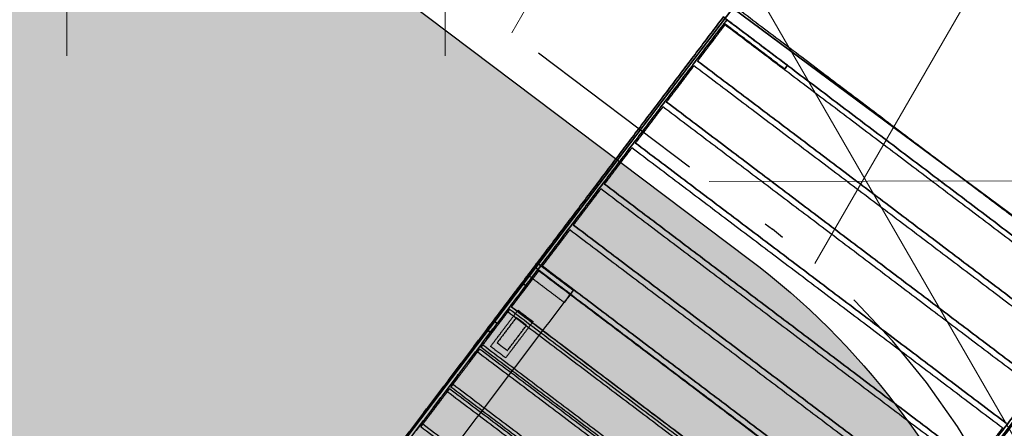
# Model space of a CAD drawing. Header units: metres. Extents: x 7415312 to 7415578, y 5538064 to 5538378.
# Tile 14 of 83: x 7415407.763 to 7415409.064, y 5538202.421 to 5538202.962. Entities that reach past the tile are written whole.
import ezdxf

# ---------------------------------------------------------------- set-up
doc = ezdxf.new("R2010")
doc.units = ezdxf.units.M
doc.header["$MEASUREMENT"] = 0
doc.linetypes.add('DASHED2', pattern=[0.375, 0.25, -0.125])
doc.linetypes.add('mz1.0_0.5', pattern=[1.5, 1, -0.5])
for name, color, linetype, lineweight in [('_LL_CIENKA', 7, 'Continuous', 25), ('_LL_OBZEZE GRANITOWE', 30, 'DASHED2', 30), ('_LL_PRZERYWANA', 7, 'mz1.0_0.5', 18), ('LL_KRESKOWANIE', 253, 'Continuous', 0), ('SZKIC', 10, 'Continuous', 35), ('trawnik', 7, 'Continuous', 0)]:
    doc.layers.add(name, color=color, linetype=linetype, lineweight=lineweight)
doc.layers.add('_LL_MALA_ARCHITEKTURA', color=7, linetype='Continuous', lineweight=35, true_color=0x000000)
for name, color, linetype, true_color in [('LP3551$Vrstva 01', 7, 'Continuous', 0xffffff), ('LP3551$Vrstva 02', 7, 'Continuous', 0xe6ce81), ('LP3551$Vrstva 03', 7, 'Continuous', 0x393939)]:
    doc.layers.add(name, color=color, linetype=linetype, true_color=true_color)

# ---------------------------------------------------------------- blocks, each defined once
blk = doc.blocks.new('TU04')
at = {"color": 0, "linetype": 'Continuous', "lineweight": 13, "ltscale": 10}
for p, q in [((0, 0), (0, 7.5)), ((5, 0), (5, 7.5))]:
    blk.add_line(p, q, dxfattribs=at)
blk = doc.blocks.new('A$7E931D1516BA9')
at = {"layer": 'LP3551$Vrstva 01', "extrusion": (-1, 0, 0)}
for centre, radius, start, end in [((-460.7089405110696, -59.00000000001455, -624.0000000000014), 320.0000000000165, 90.0000000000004, 103.9999999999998), ((-460.7089405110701, -59.00000000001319, -624.0000000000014), 260.0000000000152, 90.0000000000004, 103.9999999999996), ((-448, 26.00000000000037, -570.0000000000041), 20.00000000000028, 270.0000000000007, 0), ((-448, 26.00000000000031, -630.0000000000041), 14.00000000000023, 270.0000000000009, 0)]:
    blk.add_arc(centre, radius, start, end, dxfattribs=at)
at = {"layer": 'LP3551$Vrstva 01', "extrusion": (1, 0, 0)}
for centre, radius, start, end in [((460.7089405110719, -58.99999999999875, 630.0000000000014), 320.0000000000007, 75.99999999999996, 90), ((460.7089405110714, -59.0000000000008, 630.0000000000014), 260.0000000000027, 76.00000000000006, 89.9999999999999), ((447.9999999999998, 26.00000000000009, 570.0000000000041), 14, 180, 270), ((448, 26.00000000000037, 630.0000000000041), 20.00000000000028, 180, 269.9999999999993)]:
    blk.add_arc(centre, radius, start, end, dxfattribs=at)
at = {"layer": 'LP3551$Vrstva 01'}
for points in [[(570.0000000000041, 1297.561018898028, 5.999999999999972), (570.0000000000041, 872.7805094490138, 6.000000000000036), (570.0000000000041, 447.9999999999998, 6.000000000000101)], [(570.0000000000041, 1297.561018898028, 11.99999999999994), (570.0000000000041, 872.7805094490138, 12.00000000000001), (570.0000000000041, 447.9999999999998, 12.00000000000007)], [(630.0000000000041, 447.9999999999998, 6.000000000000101), (630.0000000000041, 872.7805094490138, 6.000000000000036), (630.0000000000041, 1297.561018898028, 5.999999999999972)], [(630.0000000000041, 447.9999999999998, 12.00000000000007), (630.0000000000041, 872.7805094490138, 12.00000000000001), (630.0000000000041, 1297.561018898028, 11.99999999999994)], [(624.0000000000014, 538.123947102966, 251.4946324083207), (624.0000000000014, 681.0554318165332, 215.8578107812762), (624.0000000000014, 823.9869165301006, 180.2209891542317)], [(630.0000000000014, 823.9869165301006, 180.2209891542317), (630.0000000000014, 681.0554318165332, 215.8578107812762), (630.0000000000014, 538.123947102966, 251.4946324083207)], [(624.0000000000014, 809.4716027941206, 122.0032455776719), (624.0000000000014, 666.5401180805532, 157.6400672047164), (624.0000000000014, 523.6086333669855, 193.276888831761)], [(630.0000000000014, 523.6086333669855, 193.276888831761), (630.0000000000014, 666.5401180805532, 157.6400672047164), (630.0000000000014, 809.4716027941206, 122.0032455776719)], [(630.0000000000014, 538.123947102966, 251.4946324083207), (627.0000000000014, 538.123947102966, 251.4946324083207), (624.0000000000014, 538.123947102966, 251.4946324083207)], [(624.0000000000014, 523.6086333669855, 193.276888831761), (627.0000000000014, 523.6086333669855, 193.276888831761), (630.0000000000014, 523.6086333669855, 193.276888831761)], [(1.307398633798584e-12, 20.00000000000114, 201.0000000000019), (1.307398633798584e-12, 240.3544702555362, 201.0000000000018), (1.307398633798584e-12, 460.7089405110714, 201.0000000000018)], [(1.307398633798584e-12, 460.7089405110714, 261.0000000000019), (1.307398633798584e-12, 240.3544702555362, 261.0000000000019), (1.307398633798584e-12, 20.00000000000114, 261.0000000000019)], [(6.000000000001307, 460.7089405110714, 201.0000000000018), (6.000000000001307, 243.3544702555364, 201.0000000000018), (6.000000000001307, 26.00000000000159, 201.0000000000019)], [(6.000000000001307, 26.00000000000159, 261.0000000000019), (6.000000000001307, 243.3544702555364, 261.0000000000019), (6.000000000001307, 460.7089405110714, 261.0000000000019)], [(630.0000000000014, 460.7089405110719, 201.0000000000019), (627.0000000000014, 460.7089405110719, 201.0000000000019), (624.0000000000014, 460.7089405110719, 201.0000000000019)], [(624.0000000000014, 460.7089405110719, 201.0000000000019), (624.0000000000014, 243.3544702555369, 201.000000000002), (624.0000000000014, 26.00000000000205, 201.000000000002)], [(630.0000000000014, 460.7089405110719, 261.000000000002), (627.0000000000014, 460.7089405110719, 261.000000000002), (624.0000000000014, 460.7089405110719, 261.000000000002)], [(624.0000000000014, 26.00000000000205, 261.000000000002), (624.0000000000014, 243.3544702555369, 261.000000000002), (624.0000000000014, 460.7089405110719, 261.000000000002)], [(630.0000000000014, 20.00000000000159, 201.000000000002), (630.0000000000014, 240.3544702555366, 201.000000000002), (630.0000000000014, 460.7089405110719, 201.0000000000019)], [(630.0000000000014, 460.7089405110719, 261.000000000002), (630.0000000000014, 240.3544702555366, 261.000000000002), (630.0000000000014, 20.00000000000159, 261.000000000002)], [(570.0000000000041, 447.9999999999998, 6.000000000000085), (570.0000000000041, 447.9999999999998, 9.000000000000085), (570.0000000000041, 447.9999999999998, 12.00000000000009)], [(570.0000000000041, 447.9999999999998, 12.00000000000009), (600.0000000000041, 447.9999999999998, 12.00000000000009), (630.0000000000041, 447.9999999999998, 12.00000000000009)], [(570.0000000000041, 447.9999999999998, 6.000000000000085), (600.0000000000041, 447.9999999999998, 6.000000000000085), (630.0000000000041, 447.9999999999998, 6.000000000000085)], [(630.0000000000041, 447.9999999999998, 12.00000000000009), (630.0000000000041, 447.9999999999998, 9.000000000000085), (630.0000000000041, 447.9999999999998, 6.000000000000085)], [(630.0000000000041, 434.0099999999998, 26.00000000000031), (600.0000000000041, 434.0099999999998, 26.00000000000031), (570.0000000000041, 434.0099999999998, 26.00000000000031)], [(570.0000000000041, 434.0099999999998, 234.7500000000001), (570.0000000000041, 434.0099999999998, 130.3750000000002), (570.0000000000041, 434.0099999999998, 26.00000000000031)], [(570.0000000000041, 433.9999999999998, 26.00000000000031), (570.0000000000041, 434.0049999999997, 26.00000000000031), (570.0000000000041, 434.0099999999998, 26.00000000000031)], [(570.0000000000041, 434.0099999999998, 234.7500000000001), (570.0000000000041, 431.0099999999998, 234.7500000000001), (570.0000000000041, 428.0099999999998, 234.7500000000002)], [(570.0000000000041, 434.0099999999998, 234.7500000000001), (579.3750000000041, 434.0099999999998, 234.7500000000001), (588.7500000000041, 434.0099999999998, 234.7500000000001)], [(570.0000000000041, 433.9999999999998, 26.00000000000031), (570.0000000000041, 431.0049999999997, 26.00000000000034), (570.0000000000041, 428.0099999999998, 26.00000000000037)], [(630.0000000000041, 433.9999999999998, 26.00000000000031), (600.0000000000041, 433.9999999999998, 26.00000000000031), (570.0000000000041, 433.9999999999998, 26.00000000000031)], [(588.7500000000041, 434.0099999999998, 234.7500000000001), (606.2500000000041, 434.0099999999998, 234.7500000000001), (623.7500000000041, 434.0099999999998, 234.7500000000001)], [(623.7500000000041, 434.0099999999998, 234.7500000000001), (623.7500000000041, 434.0099999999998, 217.7500000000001), (623.7500000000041, 434.0099999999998, 200.7500000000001)], [(623.7500000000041, 434.0099999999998, 234.7500000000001), (623.7500000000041, 431.0099999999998, 234.7500000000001), (623.7500000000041, 428.0099999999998, 234.7500000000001)], [(623.7500000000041, 434.0099999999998, 200.7500000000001), (623.7500000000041, 431.0099999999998, 200.7500000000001), (623.7500000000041, 428.0099999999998, 200.7500000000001)], [(623.7500000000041, 434.0099999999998, 200.7500000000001), (626.8750000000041, 434.0099999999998, 200.7500000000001), (630.0000000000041, 434.0099999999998, 200.7500000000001)], [(630.0000000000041, 434.0099999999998, 200.7500000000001), (630.0000000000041, 431.0099999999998, 200.7500000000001), (630.0000000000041, 428.0099999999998, 200.7500000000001)], [(630.0000000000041, 434.0099999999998, 26.00000000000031), (630.0000000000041, 434.0099999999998, 113.3750000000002), (630.0000000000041, 434.0099999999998, 200.7500000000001)], [(630.0000000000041, 433.9999999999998, 26.00000000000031), (630.0000000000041, 434.0049999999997, 26.00000000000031), (630.0000000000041, 434.0099999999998, 26.00000000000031)], [(630.0000000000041, 433.9999999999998, 26.00000000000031), (630.0000000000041, 431.0049999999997, 26.00000000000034), (630.0000000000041, 428.0099999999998, 26.00000000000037)], [(570.0000000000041, 428.0099999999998, 26.00000000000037), (570.0000000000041, 428.0049999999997, 26.00000000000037), (570.0000000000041, 427.9999999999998, 26.00000000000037)], [(570.0000000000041, 428.0099999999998, 26.00000000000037), (570.0000000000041, 428.0099999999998, 130.3750000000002), (570.0000000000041, 428.0099999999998, 234.7500000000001)], [(630.0000000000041, 428.0099999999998, 26.00000000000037), (600.0000000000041, 428.0099999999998, 26.00000000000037), (570.0000000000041, 428.0099999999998, 26.00000000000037)], [(570.0000000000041, 428.0099999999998, 234.7500000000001), (579.3750000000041, 428.0099999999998, 234.7500000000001), (588.7500000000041, 428.0099999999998, 234.7500000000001)], [(630.0000000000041, 427.9999999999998, 26.00000000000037), (600.0000000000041, 427.9999999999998, 26.00000000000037), (570.0000000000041, 427.9999999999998, 26.00000000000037)], [(588.7500000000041, 428.0099999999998, 234.7500000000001), (606.2500000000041, 428.0099999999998, 234.7500000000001), (623.7500000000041, 428.0099999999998, 234.7500000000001)], [(623.7500000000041, 428.0099999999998, 234.7500000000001), (623.7500000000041, 428.0099999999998, 217.7500000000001), (623.7500000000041, 428.0099999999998, 200.7500000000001)], [(623.7500000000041, 428.0099999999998, 200.7500000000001), (626.8750000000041, 428.0099999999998, 200.7500000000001), (630.0000000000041, 428.0099999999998, 200.7500000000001)], [(630.0000000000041, 428.0099999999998, 200.7500000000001), (630.0000000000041, 428.0099999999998, 113.3750000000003), (630.0000000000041, 428.0099999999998, 26.00000000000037)], [(630.0000000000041, 428.0099999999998, 26.00000000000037), (630.0000000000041, 428.0049999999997, 26.00000000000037), (630.0000000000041, 427.9999999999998, 26.00000000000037)], [(524.0000000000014, 26.00000000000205, 201.000000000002), (574.0000000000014, 26.00000000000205, 201.000000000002), (624.0000000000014, 26.00000000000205, 201.000000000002)], [(524.0000000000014, 20.00000000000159, 201.000000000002), (524.0000000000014, 23.00000000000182, 201.000000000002), (524.0000000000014, 26.00000000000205, 201.000000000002)], [(524.0000000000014, 20.00000000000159, 261.000000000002), (524.0000000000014, 23.00000000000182, 261.000000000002), (524.0000000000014, 26.00000000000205, 261.000000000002)], [(624.0000000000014, 26.00000000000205, 261.000000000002), (574.0000000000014, 26.00000000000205, 261.000000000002), (524.0000000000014, 26.00000000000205, 261.000000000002)], [(524.0000000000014, 26.00000000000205, 261.000000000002), (524.0000000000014, 26.00000000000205, 231.000000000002), (524.0000000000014, 26.00000000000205, 201.000000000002)], [(524.0000000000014, 20.00000000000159, 201.000000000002), (574.0000000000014, 20.00000000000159, 201.000000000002), (624.0000000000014, 20.00000000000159, 201.000000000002)], [(624.0000000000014, 20.00000000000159, 261.000000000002), (574.0000000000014, 20.00000000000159, 261.000000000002), (524.0000000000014, 20.00000000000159, 261.000000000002)], [(524.0000000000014, 20.00000000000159, 261.000000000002), (524.0000000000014, 20.00000000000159, 231.000000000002), (524.0000000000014, 20.00000000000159, 201.000000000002)], [(624.0000000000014, 20.00000000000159, 261.000000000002), (624.0000000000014, 23.00000000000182, 261.000000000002), (624.0000000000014, 26.00000000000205, 261.000000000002)], [(624.0000000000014, 26.00000000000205, 201.000000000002), (624.0000000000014, 26.00000000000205, 231.000000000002), (624.0000000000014, 26.00000000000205, 261.000000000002)], [(624.0000000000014, 20.00000000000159, 201.000000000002), (624.0000000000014, 23.00000000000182, 201.000000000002), (624.0000000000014, 26.00000000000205, 201.000000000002)], [(624.0000000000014, 20.00000000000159, 201.000000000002), (624.0000000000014, 20.00000000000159, 231.000000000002), (624.0000000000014, 20.00000000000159, 261.000000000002)], [(624.0000000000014, 20.00000000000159, 261.000000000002), (627.0000000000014, 20.00000000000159, 261.000000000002), (630.0000000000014, 20.00000000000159, 261.000000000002)]]:
    blk.add_open_spline(points, degree=2, dxfattribs=at)
at = {"layer": 'LP3551$Vrstva 02'}
for points in [[(8.000000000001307, 693.5570801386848, 212.7407997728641), (315.0000000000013, 693.5570801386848, 212.7407997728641), (622.0000000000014, 693.5570801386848, 212.7407997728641)], [(622.0000000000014, 693.5570801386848, 212.7407997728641), (622.0000000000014, 664.4482083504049, 219.9984566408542), (622.0000000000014, 635.339336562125, 227.2561135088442)], [(622.0000000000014, 688.7186422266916, 193.3348852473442), (622.0000000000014, 691.1378611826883, 203.0378425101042), (622.0000000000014, 693.5570801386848, 212.7407997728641)], [(622.0000000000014, 688.7186422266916, 193.3348852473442), (315.0000000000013, 688.7186422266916, 193.3348852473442), (8.000000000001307, 688.7186422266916, 193.3348852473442)], [(622.0000000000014, 630.5008986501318, 207.8501989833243), (622.0000000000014, 659.6097704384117, 200.5925421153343), (622.0000000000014, 688.7186422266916, 193.3348852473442)], [(8.000000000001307, 635.339336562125, 227.2561135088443), (315.0000000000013, 635.339336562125, 227.2561135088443), (622.0000000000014, 635.339336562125, 227.2561135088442)], [(8.000000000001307, 630.5008986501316, 207.8501989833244), (315.0000000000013, 630.5008986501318, 207.8501989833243), (622.0000000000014, 630.5008986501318, 207.8501989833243)], [(8.000000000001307, 627.5769707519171, 229.1914886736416), (315.0000000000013, 627.5769707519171, 229.1914886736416), (622.0000000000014, 627.5769707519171, 229.1914886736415)], [(622.0000000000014, 635.339336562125, 227.2561135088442), (622.0000000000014, 632.9201176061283, 217.5531562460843), (622.0000000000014, 630.5008986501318, 207.8501989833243)], [(622.0000000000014, 627.5769707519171, 229.1914886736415), (622.0000000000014, 598.4680989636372, 236.4491455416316), (622.0000000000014, 569.3592271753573, 243.7068024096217)], [(622.0000000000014, 622.7385328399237, 209.7855741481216), (622.0000000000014, 625.1577517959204, 219.4885314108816), (622.0000000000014, 627.5769707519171, 229.1914886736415)], [(622.0000000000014, 622.7385328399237, 209.7855741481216), (315.0000000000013, 622.7385328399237, 209.7855741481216), (8.000000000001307, 622.7385328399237, 209.7855741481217)], [(622.0000000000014, 564.5207892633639, 224.3008878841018), (622.0000000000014, 593.6296610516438, 217.0432310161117), (622.0000000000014, 622.7385328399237, 209.7855741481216)], [(8.000000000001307, 569.3592271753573, 243.7068024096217), (315.0000000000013, 569.3592271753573, 243.7068024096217), (622.0000000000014, 569.3592271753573, 243.7068024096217)], [(8.000000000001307, 564.5207892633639, 224.3008878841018), (315.0000000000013, 564.5207892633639, 224.3008878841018), (622.0000000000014, 564.5207892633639, 224.3008878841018)], [(8.000000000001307, 561.5940203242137, 245.6307469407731), (315.0000000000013, 561.5940203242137, 245.6307469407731), (622.0000000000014, 561.5940203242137, 245.6307469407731)], [(622.0000000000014, 569.3592271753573, 243.7068024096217), (622.0000000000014, 566.9400082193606, 234.0038451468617), (622.0000000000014, 564.5207892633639, 224.3008878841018)], [(622.0000000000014, 561.5940203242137, 245.6307469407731), (622.0000000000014, 532.2532475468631, 251.885269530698), (622.0000000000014, 502.9124747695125, 258.1397921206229)], [(622.0000000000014, 557.4243385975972, 226.0702317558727), (622.0000000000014, 559.5091794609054, 235.8504893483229), (622.0000000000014, 561.5940203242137, 245.6307469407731)], [(622.0000000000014, 557.4243385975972, 226.0702317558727), (315.0000000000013, 557.4243385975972, 226.0702317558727), (8.000000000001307, 557.4243385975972, 226.0702317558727)], [(622.0000000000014, 498.7427930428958, 238.5792769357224), (622.0000000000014, 528.0835658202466, 232.3247543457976), (622.0000000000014, 557.4243385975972, 226.0702317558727)], [(8.000000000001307, 502.9124747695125, 258.1397921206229), (315.0000000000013, 502.9124747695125, 258.1397921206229), (622.0000000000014, 502.9124747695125, 258.1397921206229)], [(8.000000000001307, 498.7427930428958, 238.5792769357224), (315.0000000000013, 498.7427930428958, 238.5792769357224), (622.0000000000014, 498.7427930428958, 238.5792769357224)], [(8.000000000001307, 494.9701928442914, 259.0990406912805), (315.0000000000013, 494.9701928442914, 259.0990406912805), (622.0000000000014, 494.9701928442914, 259.0990406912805)], [(622.0000000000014, 502.9124747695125, 258.1397921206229), (622.0000000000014, 500.8276339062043, 248.3595345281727), (622.0000000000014, 498.7427930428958, 238.5792769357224)], [(622.0000000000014, 494.9701928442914, 259.0990406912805), (622.0000000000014, 464.9850964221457, 260.0445524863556), (622.0000000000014, 435, 260.9900642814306)], [(622.0000000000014, 494.3398516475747, 239.1089764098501), (622.0000000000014, 494.6550222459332, 249.1040085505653), (622.0000000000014, 494.9701928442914, 259.0990406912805)], [(622.0000000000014, 494.3398516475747, 239.1089764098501), (315.0000000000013, 494.3398516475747, 239.1089764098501), (8.000000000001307, 494.3398516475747, 239.1089764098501)], [(622.0000000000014, 434.3696588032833, 241.0000000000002), (622.0000000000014, 464.354755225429, 240.0544882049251), (622.0000000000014, 494.3398516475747, 239.1089764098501)], [(8.000000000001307, 435, 260.9900642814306), (315.0000000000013, 435, 260.9900642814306), (622.0000000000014, 435, 260.9900642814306)], [(8.000000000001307, 434.3696588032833, 241.0000000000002), (315.0000000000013, 434.3696588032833, 241.0000000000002), (622.0000000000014, 434.3696588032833, 241.0000000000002)], [(622.0000000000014, 435, 260.9900642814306), (622.0000000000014, 434.6848294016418, 250.9950321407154), (622.0000000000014, 434.3696588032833, 241.0000000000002)], [(622.0000000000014, 427, 241.0000000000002), (315.0000000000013, 427, 241.0000000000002), (8.000000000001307, 427, 241.0000000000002)], [(8.000000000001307, 427, 261.0000000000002), (315.0000000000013, 427, 261.0000000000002), (622.0000000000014, 427, 261.0000000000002)], [(622.0000000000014, 367, 241.0000000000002), (622.0000000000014, 397, 241.0000000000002), (622.0000000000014, 427, 241.0000000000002)], [(622.0000000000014, 427, 261.0000000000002), (622.0000000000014, 397, 261.0000000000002), (622.0000000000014, 367, 261.0000000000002)], [(622.0000000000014, 427, 241.0000000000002), (622.0000000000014, 427, 251.0000000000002), (622.0000000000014, 427, 261.0000000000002)], [(8.000000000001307, 367, 241.0000000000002), (315.0000000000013, 367, 241.0000000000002), (622.0000000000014, 367, 241.0000000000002)], [(8.000000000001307, 367, 261.0000000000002), (315.0000000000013, 367, 261.0000000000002), (622.0000000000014, 367, 261.0000000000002)], [(622.0000000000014, 367, 261.0000000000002), (622.0000000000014, 367, 251.0000000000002), (622.0000000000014, 367, 241.0000000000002)], [(622.0000000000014, 359, 241.0000000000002), (315.0000000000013, 359, 241.0000000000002), (8.000000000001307, 359, 241.0000000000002)], [(8.000000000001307, 359, 261.0000000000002), (315.0000000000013, 359, 261.0000000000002), (622.0000000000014, 359, 261.0000000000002)], [(622.0000000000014, 299, 241.0000000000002), (622.0000000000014, 329, 241.0000000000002), (622.0000000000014, 359, 241.0000000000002)], [(622.0000000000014, 359, 261.0000000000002), (622.0000000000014, 329, 261.0000000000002), (622.0000000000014, 299, 261.0000000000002)], [(622.0000000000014, 359, 241.0000000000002), (622.0000000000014, 359, 251.0000000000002), (622.0000000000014, 359, 261.0000000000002)], [(8.000000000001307, 299, 241.0000000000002), (315.0000000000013, 299, 241.0000000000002), (622.0000000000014, 299, 241.0000000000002)], [(8.000000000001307, 299, 261.0000000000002), (315.0000000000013, 299, 261.0000000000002), (622.0000000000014, 299, 261.0000000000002)], [(8.000000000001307, 291, 241.0000000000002), (8.000000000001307, 261, 241.0000000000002), (8.000000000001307, 231, 241.0000000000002)], [(622.0000000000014, 291, 241.0000000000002), (315.0000000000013, 291, 241.0000000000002), (8.000000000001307, 291, 241.0000000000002)], [(8.000000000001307, 291, 261.0000000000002), (315.0000000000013, 291, 261.0000000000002), (622.0000000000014, 291, 261.0000000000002)], [(8.000000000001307, 231, 261.0000000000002), (8.000000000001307, 261, 261.0000000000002), (8.000000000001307, 291, 261.0000000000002)], [(622.0000000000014, 299, 261.0000000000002), (622.0000000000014, 299, 251.0000000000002), (622.0000000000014, 299, 241.0000000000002)], [(622.0000000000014, 231, 241.0000000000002), (622.0000000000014, 261, 241.0000000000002), (622.0000000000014, 291, 241.0000000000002)], [(622.0000000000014, 291, 261.0000000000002), (622.0000000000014, 261, 261.0000000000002), (622.0000000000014, 231, 261.0000000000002)], [(622.0000000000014, 291, 241.0000000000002), (622.0000000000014, 291, 251.0000000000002), (622.0000000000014, 291, 261.0000000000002)], [(8.000000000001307, 231, 241.0000000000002), (315.0000000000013, 231, 241.0000000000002), (622.0000000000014, 231, 241.0000000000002)], [(8.000000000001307, 231, 261.0000000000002), (315.0000000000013, 231, 261.0000000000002), (622.0000000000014, 231, 261.0000000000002)], [(8.000000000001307, 231, 241.0000000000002), (8.000000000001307, 231, 251.0000000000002), (8.000000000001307, 231, 261.0000000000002)], [(622.0000000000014, 223, 241.0000000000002), (315.0000000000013, 223, 241.0000000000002), (8.000000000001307, 223, 241.0000000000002)], [(8.000000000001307, 223, 261.0000000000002), (315.0000000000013, 223, 261.0000000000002), (622.0000000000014, 223, 261.0000000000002)], [(622.0000000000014, 231, 261.0000000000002), (622.0000000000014, 231, 251.0000000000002), (622.0000000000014, 231, 241.0000000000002)], [(622.0000000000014, 163, 241.0000000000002), (622.0000000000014, 193, 241.0000000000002), (622.0000000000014, 223, 241.0000000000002)], [(622.0000000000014, 223, 261.0000000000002), (622.0000000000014, 193, 261.0000000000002), (622.0000000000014, 163, 261.0000000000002)], [(622.0000000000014, 223, 241.0000000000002), (622.0000000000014, 223, 251.0000000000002), (622.0000000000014, 223, 261.0000000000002)], [(8.000000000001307, 163, 241.0000000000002), (315.0000000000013, 163, 241.0000000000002), (622.0000000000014, 163, 241.0000000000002)], [(8.000000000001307, 163, 261.0000000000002), (315.0000000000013, 163, 261.0000000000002), (622.0000000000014, 163, 261.0000000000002)], [(622.0000000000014, 163, 261.0000000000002), (622.0000000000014, 163, 251.0000000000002), (622.0000000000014, 163, 241.0000000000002)], [(622.0000000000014, 155, 241.0000000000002), (315.0000000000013, 155, 241.0000000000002), (8.000000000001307, 155, 241.0000000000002)], [(8.000000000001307, 155, 261.0000000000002), (315.0000000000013, 155, 261.0000000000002), (622.0000000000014, 155, 261.0000000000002)], [(622.0000000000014, 95, 241.0000000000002), (622.0000000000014, 125, 241.0000000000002), (622.0000000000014, 155, 241.0000000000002)], [(622.0000000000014, 155, 261.0000000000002), (622.0000000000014, 125, 261.0000000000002), (622.0000000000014, 95, 261.0000000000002)], [(622.0000000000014, 155, 241.0000000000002), (622.0000000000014, 155, 251.0000000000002), (622.0000000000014, 155, 261.0000000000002)], [(8.000000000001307, 95, 241.0000000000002), (315.0000000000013, 95, 241.0000000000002), (622.0000000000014, 95, 241.0000000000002)], [(8.000000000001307, 95, 261.0000000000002), (315.0000000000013, 95, 261.0000000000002), (622.0000000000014, 95, 261.0000000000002)], [(622.0000000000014, 95, 261.0000000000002), (622.0000000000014, 95, 251.0000000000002), (622.0000000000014, 95, 241.0000000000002)], [(622.0000000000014, 87, 241.0000000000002), (315.0000000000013, 87, 241.0000000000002), (8.000000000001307, 87, 241.0000000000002)], [(8.000000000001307, 87, 261.0000000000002), (315.0000000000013, 87, 261.0000000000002), (622.0000000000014, 87, 261.0000000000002)], [(622.0000000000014, 27, 241.0000000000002), (622.0000000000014, 57, 241.0000000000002), (622.0000000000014, 87, 241.0000000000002)], [(622.0000000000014, 87, 261.0000000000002), (622.0000000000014, 57, 261.0000000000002), (622.0000000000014, 27, 261.0000000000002)], [(622.0000000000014, 87, 241.0000000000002), (622.0000000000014, 87, 251.0000000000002), (622.0000000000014, 87, 261.0000000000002)], [(8.000000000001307, 27, 241.0000000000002), (315.0000000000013, 27, 241.0000000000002), (622.0000000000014, 27, 241.0000000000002)], [(8.000000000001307, 27, 261.0000000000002), (315.0000000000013, 27, 261.0000000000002), (622.0000000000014, 27, 261.0000000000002)], [(622.0000000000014, 27, 261.0000000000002), (622.0000000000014, 27, 251.0000000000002), (622.0000000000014, 27, 241.0000000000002)]]:
    blk.add_open_spline(points, degree=2, dxfattribs=at)
at = {"layer": 'LP3551$Vrstva 02', "color": 31, "true_color": 0xe6ce81}
for points in [[(1.307398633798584e-12, 20, 201.0000000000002), (315.0000000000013, 20, 201.0000000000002), (630.0000000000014, 20, 201.0000000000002)], [(630.0000000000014, 20, 261.0000000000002), (315.0000000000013, 20, 261.0000000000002), (1.307398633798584e-12, 20, 261.0000000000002)], [(10.00000000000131, 0, 201.0000000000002), (315.0000000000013, 0, 201.0000000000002), (620.0000000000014, 0, 201.0000000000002)], [(10.00000000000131, 0, 261.0000000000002), (315.0000000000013, 0, 261.0000000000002), (620.0000000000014, 0, 261.0000000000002)]]:
    blk.add_open_spline(points, degree=2, dxfattribs=at)
at = {"layer": 'LP3551$Vrstva 03'}
for points in [[(587.5000000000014, 492.9999999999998), (587.5000000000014, 522.9999999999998), (587.5000000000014, 552.9999999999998)], [(587.5000000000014, 552.9999999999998), (600.0000000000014, 552.9999999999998), (612.5000000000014, 552.9999999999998)], [(587.5000000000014, 552.9999999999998, 6.000000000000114), (600.0000000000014, 552.9999999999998, 6.000000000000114), (612.5000000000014, 552.9999999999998, 6.000000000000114)], [(587.5000000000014, 492.9999999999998, 6.000000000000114), (587.5000000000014, 522.9999999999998, 6.000000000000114), (587.5000000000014, 552.9999999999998, 6.000000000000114)], [(587.5000000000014, 552.9999999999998, 6.000000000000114), (587.5000000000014, 552.9999999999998, 3.000000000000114), (587.5000000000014, 552.9999999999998)], [(612.5000000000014, 552.9999999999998), (612.5000000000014, 522.9999999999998), (612.5000000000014, 492.9999999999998)], [(612.5000000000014, 552.9999999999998, 6.000000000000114), (612.5000000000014, 522.9999999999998, 6.000000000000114), (612.5000000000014, 492.9999999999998, 6.000000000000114)], [(612.5000000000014, 552.9999999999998, 6.000000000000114), (612.5000000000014, 552.9999999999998, 3.000000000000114), (612.5000000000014, 552.9999999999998)], [(608.5000000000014, 543.9999999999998), (600.0000000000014, 543.9999999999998), (591.5000000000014, 543.9999999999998)], [(591.5000000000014, 543.9999999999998), (591.5000000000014, 522.9999999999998), (591.5000000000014, 501.9999999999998)], [(591.5000000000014, 543.9999999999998, 6.000000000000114), (591.5000000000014, 522.9999999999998, 6.000000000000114), (591.5000000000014, 501.9999999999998, 6.000000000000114)], [(608.5000000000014, 543.9999999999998, 6.000000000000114), (600.0000000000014, 543.9999999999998, 6.000000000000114), (591.5000000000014, 543.9999999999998, 6.000000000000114)], [(591.5000000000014, 543.9999999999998, 6.000000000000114), (591.5000000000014, 543.9999999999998, 3.000000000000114), (591.5000000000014, 543.9999999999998)], [(608.5000000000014, 501.9999999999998), (608.5000000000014, 522.9999999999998), (608.5000000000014, 543.9999999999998)], [(608.5000000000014, 501.9999999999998, 6.000000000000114), (608.5000000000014, 522.9999999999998, 6.000000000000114), (608.5000000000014, 543.9999999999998, 6.000000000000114)], [(608.5000000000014, 543.9999999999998, 6.000000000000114), (608.5000000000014, 543.9999999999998, 3.000000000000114), (608.5000000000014, 543.9999999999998)], [(591.5000000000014, 501.9999999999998), (600.0000000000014, 501.9999999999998), (608.5000000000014, 501.9999999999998)], [(591.5000000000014, 501.9999999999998, 6.000000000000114), (600.0000000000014, 501.9999999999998, 6.000000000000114), (608.5000000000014, 501.9999999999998, 6.000000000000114)], [(591.5000000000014, 501.9999999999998, 6.000000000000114), (591.5000000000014, 501.9999999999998, 3.000000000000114), (591.5000000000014, 501.9999999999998)], [(608.5000000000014, 501.9999999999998), (608.5000000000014, 501.9999999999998, 3.000000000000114), (608.5000000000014, 501.9999999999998, 6.000000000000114)], [(612.5000000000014, 492.9999999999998), (600.0000000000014, 492.9999999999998), (587.5000000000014, 492.9999999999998)], [(612.5000000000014, 492.9999999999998, 6.000000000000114), (600.0000000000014, 492.9999999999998, 6.000000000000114), (587.5000000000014, 492.9999999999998, 6.000000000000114)], [(587.5000000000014, 492.9999999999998, 6.000000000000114), (587.5000000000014, 492.9999999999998, 3.000000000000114), (587.5000000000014, 492.9999999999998)], [(612.5000000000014, 492.9999999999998), (612.5000000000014, 492.9999999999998, 3.000000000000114), (612.5000000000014, 492.9999999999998, 6.000000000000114)]]:
    blk.add_open_spline(points, degree=2, dxfattribs=at)

msp = doc.modelspace()

# ---------------------------------------------------------------- hatches: boundary and pattern name
at = {"layer": 'LL_KRESKOWANIE'}
h = msp.add_hatch(dxfattribs=at)
h.set_pattern_fill('AR-CONC', color=256, scale=0.2, angle=45)
h.set_pattern_definition([(95, (0, 0), (1.103103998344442, 0.9256141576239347), [0.15, -1.65]), (400, (0, 0), (-1.259984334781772, 0.8675362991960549), [0.12, -1.32]), (145.4514, (0.09192532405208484, 0.07713451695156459), (-0.1568789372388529, 1.79315056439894), [0.12748038, -1.402284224]), (91.18419999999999, (-0.2828427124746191, 0.2828427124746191), (1.743386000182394, 1.275227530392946), [0.225, -2.475]), (141.6356, (-0.1375604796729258, 0.389111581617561), (-0.05579802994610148, 2.699423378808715), [0.191220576, -2.103426]), (396.1842, (-0.2828427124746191, 0.2828427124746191), (-0.05580013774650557, 2.699423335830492), [0.18, -1.98]), (66, (-0.07071067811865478, 0.3535533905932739), (1.413543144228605, 0.2747649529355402), [0.15, -1.65]), (371, (-0.07071067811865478, 0.3535533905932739), (-0.681417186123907, 1.369616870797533), [0.12, -1.32]), (116.4514, (0.04708459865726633, 0.3764503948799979), (0.7321272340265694, 1.644381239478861), [0.12748038, -1.402284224]), (82.50000000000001, (0, 0), (-0.4535863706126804, 0.4879796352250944), [0, -1.304, 0, -1.34, 0, -1.325]), (52.49999999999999, (0, 0), (-0.1857458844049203, 0.929818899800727), [0, -0.764, 0, -1.274, 0, -0.505]), (12.5, (-0.3153696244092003, -0.3153696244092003), (0.7868363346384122, 0.7230415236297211), [0, -0.5, 0, -1.56, 0, -2.07]), (2.499999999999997, (-0.4567909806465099, -0.4567909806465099), (0.6831799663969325, 0.9663196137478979), [0, -0.65, 0, -1.036, 0, -1.47])])
edge = h.paths.add_edge_path()
edge.add_line((7415409.426750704, 5538200.434034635), (7415410.458648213, 5538199.661628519))
edge.add_arc((7415410.916861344, 5538200.403156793), 0.8716785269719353, 238.2868055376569, 349.9842661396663)
edge.add_line((7415411.775255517, 5538200.251555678), (7415412.438819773, 5538204.276366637))
edge.add_arc((7415410.467479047, 5538204.242336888), 1.971634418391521, 0.9889550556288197, 83.11965253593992)
edge.add_line((7415410.703673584, 5538206.199772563), (7415404.811083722, 5538206.556811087))
edge.add_arc((7415404.609370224, 5538205.39394972), 1.180226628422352, 80.1592198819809, 226.4045561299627)
edge.add_line((7415403.795530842, 5538204.539198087), (7415404.707876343, 5538203.850599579))
edge.add_arc((7415405.3308567, 5538204.714314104), 1.064944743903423, 234.1978271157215, 265.4623250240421)
edge.add_line((7415405.246604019, 5538203.652707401), (7415407.277709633, 5538203.52964047))
edge.add_arc((7415407.217229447, 5538202.53147107), 1.000000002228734, 52.95616372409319, 86.53262456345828, ccw=False)
edge.add_line((7415407.819655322, 5538203.329645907), (7415408.727297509, 5538202.644599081))
edge.add_arc((7415408.124871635, 5538201.846424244), 1.000000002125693, -9.378661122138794, 52.95616371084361, ccw=False)
edge.add_line((7415409.111504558, 5538201.683465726), (7415409.046291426, 5538201.288632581))
edge.add_arc((7415409.925007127, 5538201.167841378), 0.8869790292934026, 172.1729844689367, 235.8234074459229)
edge = h.paths.add_edge_path()
edge.add_arc((7415415.130207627, 5538197.717075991), 0.4979755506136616, 210.6183637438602, 390.7098301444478)
edge.add_arc((7415419.933637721, 5538200.569514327), 5.08855693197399, 118.72689625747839, 210.7026227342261, ccw=False)
edge.add_arc((7415417.251093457, 5538205.469852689), 0.4979845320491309, 298.3936144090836, 479.1759415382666)
edge.add_arc((7415419.939314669, 5538200.567959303), 6.08859670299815, 118.7761778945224, 210.656462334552)
edge.add_line((7415414.70166041, 5538197.463448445), (7415414.70166041, 5538197.463448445))
edge = h.paths.add_edge_path()
edge.add_arc((7415419.935045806, 5538200.567107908), 5.089943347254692, 0, 360)
edge = h.paths.add_edge_path()
edge.add_line((7415420.805172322, 5538206.725111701), (7415424.739323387, 5538208.937492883))
edge.add_arc((7415425.520275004, 5538207.420628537), 1.706095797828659, -19.02628232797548, 117.24149537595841, ccw=False)
edge.add_line((7415427.133165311, 5538206.864438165), (7415425.746278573, 5538202.845812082))
edge.add_arc((7415425.108062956, 5538203.128422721), 0.6979884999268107, 215.7218014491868, 336.11557953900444, ccw=False)
edge.add_arc((7415419.940465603, 5538200.574658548), 5.076898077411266, 25.00813940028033, 80.21441047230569)
edge.add_arc((7415421.121780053, 5538206.15089539), 0.6557170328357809, 118.8711833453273, 240.9461840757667, ccw=False)
edge = h.paths.add_edge_path()
edge.add_arc((7415425.355047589, 5538199.185870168), 0.4973782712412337, 345.6032772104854, 525.5548588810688)
edge.add_arc((7415419.931076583, 5538200.588170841), 5.104934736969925, 253.84335615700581, 345.49936666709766, ccw=False)
edge.add_arc((7415418.378994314, 5538195.202388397), 0.5000850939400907, 74.74728555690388, 252.6334364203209)
edge.add_line((7415418.22972698, 5538194.725099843), (7415422.857034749, 5538192.254541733))
edge.add_arc((7415423.518524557, 5538193.600807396), 1.500000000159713, 243.8327312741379, 351.3730453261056)
edge.add_line((7415425.001553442, 5538193.375806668), (7415425.836806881, 5538199.062204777))
h.paths.add_polyline_path([(7415401.124080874, 5538209.123375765), (7415403.853000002, 5538208.528), (7415405.395, 5538208.234), (7415414.450252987, 5538207.819734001), (7415419.115985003, 5538207.840288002), (7415423.475526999, 5538210.291888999), (7415430.252499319, 5538220.602926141), (7415433.748543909, 5538218.063773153), (7415432.31803576, 5538212.707687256), (7415431.88196424, 5538212.952312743), (7415430.041964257, 5538209.672312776), (7415429.5270637, 5538208.147011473), (7415427.759999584, 5538203.159998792), (7415427.619999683, 5538197.070000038), (7415427.533805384, 5538194.253415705), (7415426.700863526, 5538190.690057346), (7415424.649999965, 5538191.630000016), (7415417.641685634, 5538193.507957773), (7415414.226112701, 5538194.534287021), (7415400.197335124, 5538205.122566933)])
at = {"layer": 'LL_KRESKOWANIE', "true_color": 0x9cbd7b}
h = msp.add_hatch(dxfattribs=at)
h.set_pattern_fill('NET3', color=73, scale=4)
h.set_pattern_definition([(0, (363.983241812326, 14.25252145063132), (0, 0.5), []), (59.99999999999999, (363.983241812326, 14.25252145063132), (-0.4330127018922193, 0.2500000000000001), []), (120, (363.983241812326, 14.25252145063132), (-0.4330127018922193, -0.2499999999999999), [])])
edge = h.paths.add_edge_path()
edge.add_line((7415420.829550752, 5538206.681323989), (7415424.763078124, 5538208.893354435))
edge.add_arc((7415425.520275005, 5538207.420628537), 1.655979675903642, -19.02607170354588, 117.20980366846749, ccw=False)
edge.add_line((7415427.085789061, 5538206.880781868), (7415425.699608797, 5538202.864202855))
edge.add_arc((7415425.108062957, 5538203.128422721), 0.6478723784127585, 216.1286891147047, 335.93159503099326, ccw=False)
edge.add_arc((7415419.940465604, 5538200.574658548), 5.127014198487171, 25.06176979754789, 80.11716790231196)
edge.add_arc((7415421.121780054, 5538206.15089539), 0.6056009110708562, 118.8517101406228, 240.1588849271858, ccw=False)
edge = h.paths.add_edge_path()
edge.add_arc((7415425.355047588, 5538199.185870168), 0.4473782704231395, 345.2743346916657, 525.5548588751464)
edge.add_arc((7415424.873392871, 5538199.309942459), 0.05000005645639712, 345.49958476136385, 345.55507681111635, ccw=False)
edge.add_arc((7415419.931076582, 5538200.58817084), 5.154934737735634, 253.84786615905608, 345.49936666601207, ccw=False)
edge.add_arc((7415418.378994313, 5538195.202388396), 0.4500850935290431, 74.79605125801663, 253.2156714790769)
edge.add_line((7415418.249023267, 5538194.771477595), (7415422.879834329, 5538192.299049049))
edge.add_arc((7415423.518524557, 5538193.600807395), 1.450000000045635, 243.8657429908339, 351.3684167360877)
edge.add_line((7415424.952101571, 5538193.383190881), (7415425.787731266, 5538199.072150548))
edge = h.paths.add_edge_path()
edge.add_arc((7415415.130207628, 5538197.717075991), 0.4479755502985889, 210.6183635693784, 390.7098299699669)
edge.add_arc((7415415.558355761, 5538197.971392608), 0.05000814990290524, 210.7040978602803, 210.7113046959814, ccw=False)
edge.add_arc((7415419.933637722, 5538200.569514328), 5.138556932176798, 118.7252279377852, 210.7026227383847, ccw=False)
edge.add_arc((7415417.251093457, 5538205.469852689), 0.447984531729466, 298.3755526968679, 479.1977066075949)
edge.add_arc((7415419.93931467, 5538200.567959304), 6.038596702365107, 118.7744824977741, 210.6564623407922)
edge.add_arc((7415414.701661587, 5538197.463448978), 0.0499987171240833, 30.61852647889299, 30.6566251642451, ccw=False)
edge = h.paths.add_edge_path()
edge.add_line((7415409.455844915, 5538200.474857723), (7415410.486865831, 5538199.703107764))
edge.add_arc((7415410.916861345, 5538200.403156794), 0.8215624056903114, 238.4402444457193, 349.9646232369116)
edge.add_line((7415411.725854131, 5538200.259994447), (7415412.388627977, 5538204.280011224))
edge.add_arc((7415410.467479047, 5538204.242336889), 1.921518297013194, 1.12344426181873, 83.07541792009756)
edge.add_line((7415410.699142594, 5538206.149839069), (7415404.805237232, 5538206.5069573))
edge.add_arc((7415404.609370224, 5538205.39394972), 1.13011050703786, 80.01928551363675, 226.2607020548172)
edge.add_line((7415403.828036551, 5538204.57745266), (7415403.828036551, 5538204.57745266))
edge.add_line((7415403.828036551, 5538204.57745266), (7415404.73762894, 5538203.890932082))
edge.add_arc((7415405.330856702, 5538204.714314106), 1.014828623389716, 234.2281197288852, 265.4362149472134)
edge.add_line((7415405.250107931, 5538203.702703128), (7415407.280740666, 5538203.579664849))
edge.add_arc((7415407.217229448, 5538202.531471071), 1.050116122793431, 52.95616374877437, 86.53262457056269, ccw=False)
edge.add_line((7415407.84984657, 5538203.369647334), (7415408.757488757, 5538202.684600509))
edge.add_arc((7415408.124871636, 5538201.846424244), 1.050116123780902, -9.378660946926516, 52.95616377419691, ccw=False)
edge.add_line((7415409.160950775, 5538201.67529888), (7415409.095849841, 5538201.281145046))
edge.add_arc((7415409.925007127, 5538201.167841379), 0.8368629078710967, 172.218772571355, 235.9013045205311)

# ---------------------------------------------------------------- linework, layer by layer
at = {"layer": '_LL_CIENKA', "elevation": 496.7581879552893}
msp.add_lwpolyline([(7415409.426750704, 5538200.434034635), (7415410.458648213, 5538199.661628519, 0.530017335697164), (7415411.775255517, 5538200.251555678), (7415412.438819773, 5538204.276366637, 0.3745348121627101), (7415410.703673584, 5538206.199772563), (7415404.811083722, 5538206.556811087, 0.7416190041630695), (7415403.795530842, 5538204.539198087), (7415404.707876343, 5538203.850599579, 0.1372696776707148), (7415405.246604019, 5538203.652707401), (7415407.277709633, 5538203.52964047, -0.1475622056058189), (7415407.819655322, 5538203.329645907), (7415408.727297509, 5538202.644599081, -0.2788984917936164), (7415409.111504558, 5538201.683465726), (7415409.046291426, 5538201.288632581, 0.2850953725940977)], format="xyb", close=True, dxfattribs=at)
at = {"layer": '_LL_MALA_ARCHITEKTURA', "elevation": -496.7581879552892}
msp.add_lwpolyline([(7415407.794929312, 5538201.778143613), (7415408.705226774, 5538202.977122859), (7415409.207094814, 5538202.604556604), (7415408.296330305, 5538201.399424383), (7415407.794929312, 5538201.778143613)], dxfattribs=at)
at = {"layer": '_LL_OBZEZE GRANITOWE', "color": 5, "elevation": 496.7581879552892}
msp.add_lwpolyline([(7415409.455844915, 5538200.474857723), (7415410.486865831, 5538199.703107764, 0.5290503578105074), (7415411.725854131, 5538200.259994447), (7415412.388627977, 5538204.280011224, 0.3736458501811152), (7415410.699142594, 5538206.149839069), (7415404.805237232, 5538206.5069573, 0.74159249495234), (7415403.828036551, 5538204.57745266), (7415403.828036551, 5538204.57745266), (7415404.73762894, 5538203.890932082, 0.1370189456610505), (7415405.250107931, 5538203.702703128), (7415407.280740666, 5538203.579664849, -0.1475622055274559), (7415407.84984657, 5538203.369647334), (7415408.757488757, 5538202.684600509, -0.2788984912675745), (7415409.160950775, 5538201.67529888), (7415409.095849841, 5538201.281145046, 0.285246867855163), (7415409.455844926, 5538200.474857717, -2781602.65258337)], format="xyb", dxfattribs=at)
at = {"layer": '_LL_PRZERYWANA', "color": 2, "elevation": 496.758187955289}
msp.add_lwpolyline([(7415404.906066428, 5538201.862957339, 0.2, 0.2, 1.04351665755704), (7415435.026033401, 5538200.557098, 0.2, 0.2, 0.9583157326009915), (7415404.906066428, 5538201.862957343, 0.2, 0.2, 0)], format="xyseb", close=True, dxfattribs=at)

# ---------------------------------------------------------------- block references
at = {"layer": 'SZKIC', "xscale": 0.001, "yscale": 0.001, "zscale": 0.001, "rotation": 142.8996733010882}
msp.add_blockref('A$7E931D1516BA9', (7415409.207133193, 5538202.601201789, -497.5213759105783), dxfattribs=at)
at = {"layer": 'trawnik', "color": 7, "linetype": 'Continuous', "lineweight": 13, "xscale": 0.1, "yscale": 0.1, "zscale": 0.1}
msp.add_blockref('TU04', (7415407.825155, 5538202.913776), dxfattribs=at)

doc.saveas('drawing.dxf')
